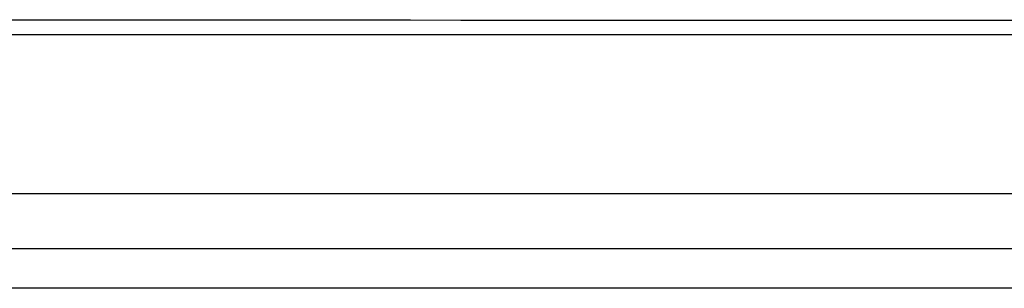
# Model space of a CAD drawing. Header units: millimetres. Extents: x 7143 to 9546, y -1575 to -869.
# Tile 9 of 94: x 7238 to 7282, y -1229 to -1217. Entities that reach past the tile are written whole.
import ezdxf

# ---------------------------------------------------------------- set-up
doc = ezdxf.new("R2010")
doc.units = ezdxf.units.MM
doc.header["$LTSCALE"] = 3

msp = doc.modelspace()

# ---------------------------------------------------------------- linework, layer by layer
at = {"linetype": 'Continuous', "lineweight": 30}
for p, q in [((7402.48, -1225.048), (7215.473, -1225.048)), ((7591.759, -1227.548), (7219.187, -1227.548)), ((7589.971, -1229.335), (7220.974, -1229.335))]:
    msp.add_line(p, q, dxfattribs=at)
at = {"linetype": 'Continuous', "lineweight": 30, "flags": 128}
msp.add_lwpolyline([(7602.683, -1217.852), (7602.683, -1217.852), (7600.683, -1217.852), (7592.683, -1217.852), (7560.683, -1217.85), (7432.683, -1217.846), (7208.263, -1217.852), (7208.262, -1217.852)], dxfattribs=at)
at = {"linetype": 'Continuous', "lineweight": 30}
msp.add_open_spline([(7207.473, -1217.171), (7209.417, -1217.174), (7213.31, -1217.18), (7229.337, -1217.158), (7291.965, -1217.198), (7386.351, -1217.171), (7474.228, -1217.165), (7514.307, -1217.176), (7520.663, -1217.183), (7521.397, -1217.184)], degree=3, knots=[0, 0, 0, 0, 0.018589, 0.037225, 0.153185, 0.617025, 0.939231, 0.99298, 1, 1, 1, 1], dxfattribs=at)

doc.saveas('drawing.dxf')
